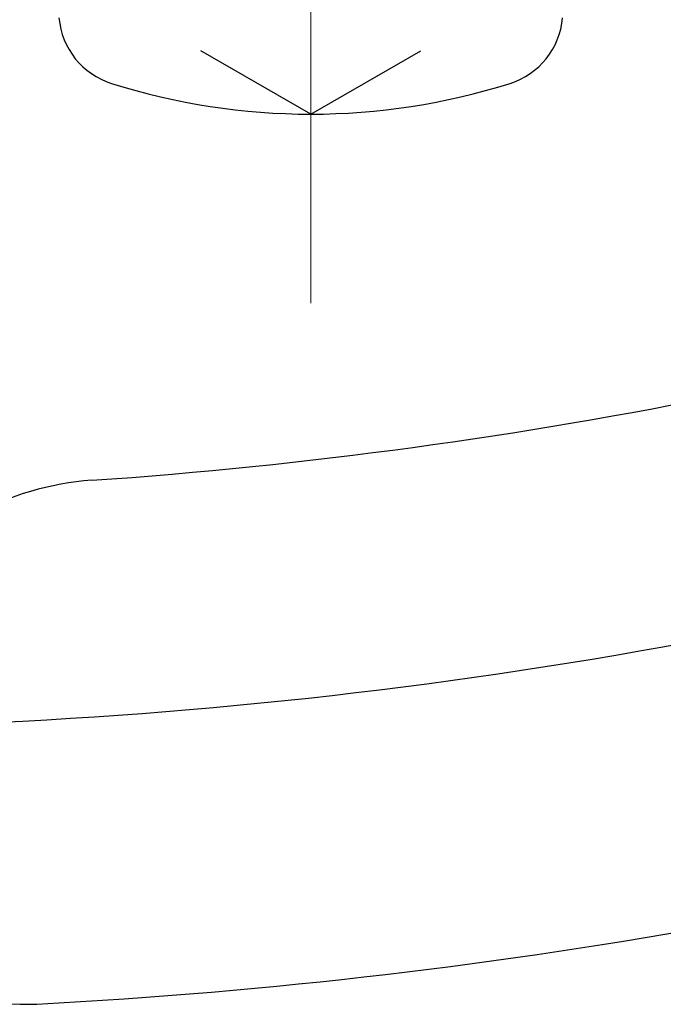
# Model space of a CAD drawing. Header units: millimetres. Extents: x 0 to 1071, y 0 to 742.
# Tile 41 of 127: x 152.8 to 159.6, y 430.58 to 441. Entities that reach past the tile are written whole.
import ezdxf

# ---------------------------------------------------------------- set-up
doc = ezdxf.new("R2010")
doc.units = ezdxf.units.MM
doc.header["$LTSCALE"] = 0.454724
doc.linetypes.add('CENTER', pattern=[50.8, 31.75, -6.35, 6.35, -6.35])
doc.layers.add('NoLayerName_001', color=7, linetype='Continuous')
doc.layers.add('NoLayerName_002', color=7, linetype='Continuous')
doc.styles.get("Standard").update_dxf_attribs({"font": 'txt', "bigfont": 'extfont2'})
doc.dimstyles.get("Standard").update_dxf_attribs({"dimtxt": 2.5, "dimasz": 2.5, "dimexe": 1, "dimexo": 1, "dimtad": 1, "dimdec": 3, "dimzin": 0, "dimdsep": 46, "dimtxsty": 'Standard', "dimcen": 2.5, "dimadec": 3, "dimazin": 0, "dimtfac": 0.75, "dimtdec": 3, "dimtmove": 0, "dimatfit": 3, "dimfxl": 1, "dimarcsym": 0})

# ---------------------------------------------------------------- blocks, each defined once
blk = doc.blocks.new('_OPEN30')
at = {"color": 0, "linetype": 'ByBlock', "lineweight": -2}
for p, q in [((-1, 0.267949), (0, 0)), ((0, 0), (-1, -0.267949)), ((0, 0), (-1, 0))]:
    blk.add_line(p, q, dxfattribs=at)
blk = doc.blocks.new('*D92')
at = {"layer": 'Defpoints', "color": 0}
for p in [(150, 456.773), (165.5, 446.875), (150, 439.782)]:
    blk.add_point(p, dxfattribs=at)
at = {"layer": 'NoLayerName_002', "color": 0, "linetype": 'Continuous', "lineweight": 13}
for p, q in [((165.5, 449.375), (165.5, 459.273)), ((161.75, 456.773), (153.75, 456.773))]:
    blk.add_line(p, q, dxfattribs=at)
at = {"layer": 'NoLayerName_002', "color": 0, "lineweight": 13, "xscale": 3.75, "yscale": 3.75, "zscale": 3.75, "rotation": 180}
blk.add_blockref('_OPEN30', (150, 456.773), dxfattribs=at)
at = {"layer": 'NoLayerName_002', "color": 0, "lineweight": 13, "xscale": 3.75, "yscale": 3.75, "zscale": 3.75}
blk.add_blockref('_OPEN30', (165.5, 456.773), dxfattribs=at)
at = {"layer": 'NoLayerName_002', "color": 0, "lineweight": 13, "insert": (157.75, 463.648), "char_height": 8.75, "attachment_point": 5}
blk.add_mtext('\\W0.8000;１６', dxfattribs=at)

msp = doc.modelspace()

# ---------------------------------------------------------------- linework, layer by layer
at = {"layer": 'NoLayerName_001', "color": 4, "linetype": 'CENTER', "lineweight": 13}
msp.add_line((155.8752, 444.9999), (155.8752, 437.9999), dxfattribs=at)
at = {"layer": 'NoLayerName_001', "color": 7, "linetype": 'Continuous', "lineweight": 25}
for q in [(154.7123, 440.6713), (157.0381, 440.6713)]:
    msp.add_line((155.8752, 439.9999), q, dxfattribs=at)
for centre, radius, start, end in [((154.0081, 441.0878), 0.8, 185, 252.47322), ((157.7423, 441.0878), 0.8, 287.52678, 355), ((155.8752, 446.9999), 7, 252.47322, 287.52678), ((150, 487.5), 51.5, 273.96138, 281.56557), ((153.7651, 433.1302), 3, 93.96138, 194), ((150, 487.5), 54, 271.93092, 280.50901), ((152.8729, 432.5751), 2, 194, 272.99416), ((150, 487.5), 57, 272.99416, 280.43639)]:
    msp.add_arc(centre, radius, start, end, dxfattribs=at)

# ---------------------------------------------------------------- dimensions: what is measured, and where the dimension line sits
at = {"layer": 'NoLayerName_002', "color": 3, "linetype": 'Continuous', "lineweight": 13}
dim = msp.add_linear_dim(base=(150, 456.7727), p1=(165.5, 446.875), p2=(150, 439.7825), angle=180, text='\\W0.8000;１６', dimstyle='Standard', override={"dimtxt": 8.75, "dimasz": 3.75, "dimexe": 2.5, "dimexo": 2.5, "dimgap": 2.5, "dimzin": 8, "dimblk": 'OPEN30', "dimse2": 1, "dimclrd": 0, "dimclre": 0, "dimclrt": 0, "dimtp": 0, "dimtm": 0, "dimlwd": 13, "dimlwe": 13}, dxfattribs=at)
dim.commit()
dim.dimension.update_dxf_attribs({"geometry": '*D92', "text_midpoint": (157.75, 456.7727), "dimtype": 160})

doc.saveas('drawing.dxf')
